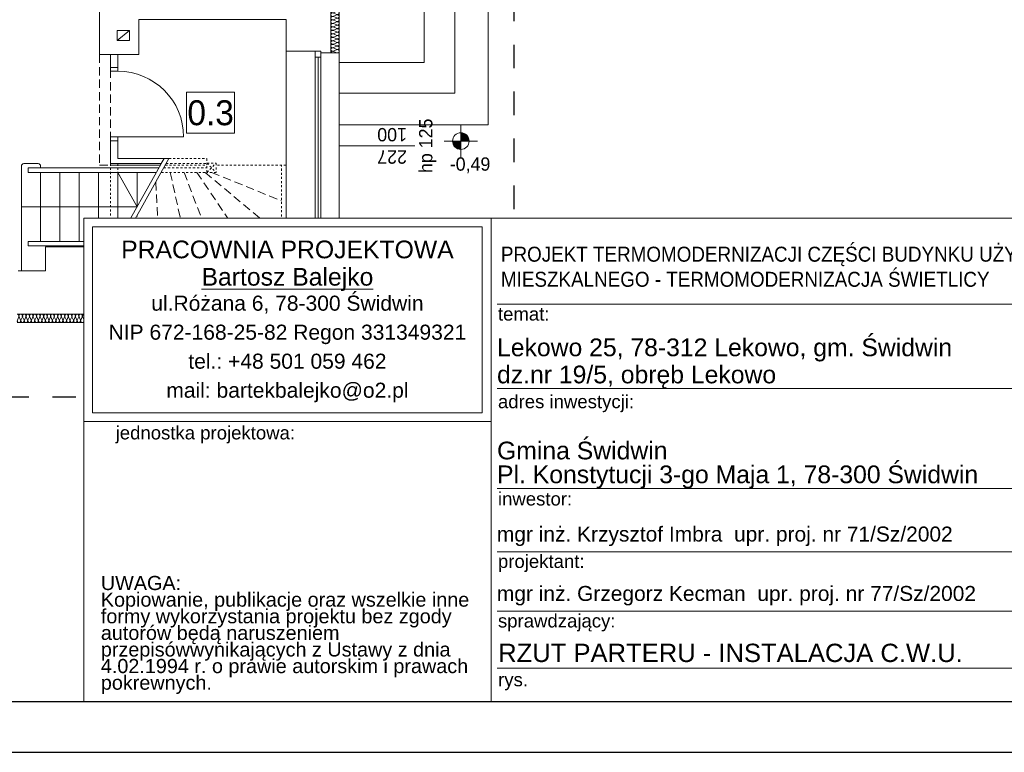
# Model space of a CAD drawing. Extents: x -528673 to -426178, y 23200 to 131944.
# Tile 25 of 87: x -475670 to -463838, y 23200 to 32005. Entities that reach past the tile are written whole.
import ezdxf

# ---------------------------------------------------------------- set-up
doc = ezdxf.new("R2010")
doc.units = 0
doc.header["$MEASUREMENT"] = 0
for name, pattern in [('Dashed', [564.444447, 282.222223, -282.222223]), ('Hidden Line', [50, 25, -25]), ('Krawędzie ukryte', [150, 100, -50])]:
    doc.linetypes.add(name, pattern=pattern)
doc.layers.get('0').update_dxf_attribs({"color": 252})
for name, color, linetype in [('#PODKŁAD', 252, 'Continuous'), ('_TABELA', 7, 'Continuous'), ('Arch opisy', 252, 'Continuous'), ('Inwent Izolacje', 252, 'Continuous'), ('INWENT RZĘDNE', 252, 'Continuous')]:
    doc.layers.add(name, color=color, linetype=linetype)
for name, color, linetype, lineweight in [('Arch opisy_Nr_Pióra__1', 252, 'Continuous', 25), ('Arch opisy_Nr_Pióra__21', 252, 'Continuous', 9), ('ARCH TABELA_Nr_Pióra__1', 252, 'Continuous', 25), ('ARCH TABELA_Nr_Pióra__21', 252, 'Continuous', 9), ('ARCH TABELA_Nr_Pióra__7', 252, 'Continuous', 13), ('instalacja CO_Nr_Pióra__88', 252, 'Continuous', 20), ('INSTALACJA IE_Nr_Pióra__88', 252, 'Continuous', 20), ('INWENT CO_Nr_Pióra__88', 252, 'Continuous', 20), ('INWENT DACH_Nr_Pióra__21', 252, 'Continuous', 9), ('Inwent Izolacje_Nr_Pióra__2', 252, 'Continuous', 13), ('INWENT KONST. DREWNIANA_Nr_Pióra__21', 252, 'Continuous', 9), ('INWENT OPISY_Nr_Pióra__21', 252, 'Continuous', 9), ('INWENT OPISY_Nr_Pióra__41', 252, 'Continuous', 15), ('INWENT OPISY_Nr_Pióra__88', 252, 'Continuous', 20), ('INWENT RZĘDNE_Nr_Pióra__21', 252, 'Continuous', 9), ('INWENT. DRZWI_Nr_Pióra__5', 252, 'Continuous', 13), ('INWENT. OKNA_Nr_Pióra__21', 252, 'Continuous', 9), ('INWENT. OKNA_Nr_Pióra__5', 252, 'Continuous', 13), ('INWENT.ŚCIANY_Nr_Pióra__1', 252, 'Continuous', 25), ('INWENT.ŚCIANY_Nr_Pióra__20', 252, 'Continuous', 60), ('INWENT.ŚCIANY_Nr_Pióra__21', 252, 'Continuous', 9), ('INWENT.ŚCIANY_Nr_Pióra__3', 252, 'Continuous', 13), ('Istniejące schody_Nr_Pióra__21', 252, 'Continuous', 9), ('Istniejące stropy_Nr_Pióra__5', 252, 'Continuous', 13)]:
    doc.layers.add(name, color=color, linetype=linetype, lineweight=lineweight)
doc.styles.add('GENERATED_STYLE_1', font='txt')
doc.styles.add('GENERATED_STYLE_3', font='txt')
doc.styles.add('GENERATED_STYLE_5', font='txt')
doc.styles.add('GENERATED_STYLE_6', font='txt')
doc.styles.add('GENERATED_STYLE_7', font='arial.ttf')
doc.styles.add('GENERATED_STYLE_8', font='arial.ttf')
doc.styles.add('GENERATED_STYLE_9', font='arial.ttf')

# ---------------------------------------------------------------- blocks, each defined once
blk = doc.blocks.new('Izolacja cieplna 14_152', base_point=(-471930, 32860))
at = {"layer": 'Inwent Izolacje_Nr_Pióra__2', "linetype": 'Continuous'}
for p, q in [((-471860, 32858), (-471900, 32840)), ((-471900, 32837), (-471860, 32819)), ((-471860, 32816), (-471900, 32799)), ((-471900, 32795), (-471860, 32778)), ((-471860, 32774), (-471900, 32757)), ((-471900, 32753), (-471860, 32736)), ((-471860, 32732), (-471900, 32715)), ((-471900, 32711), (-471860, 32694)), ((-471860, 32690), (-471900, 32673)), ((-471900, 32670), (-471860, 32652)), ((-471860, 32649), (-471900, 32631)), ((-471900, 32628), (-471860, 32610)), ((-471860, 32607), (-471900, 32589)), ((-471900, 32586), (-471860, 32568)), ((-471860, 32565), (-471900, 32548)), ((-471900, 32544), (-471860, 32527)), ((-471860, 32523), (-471900, 32506)), ((-471900, 32502), (-471860, 32485)), ((-471860, 32481), (-471900, 32464)), ((-471900, 32460), (-471860, 32443)), ((-471860, 32439), (-471900, 32422)), ((-471900, 32419), (-471860, 32401)), ((-471860, 32398), (-471900, 32380)), ((-471900, 32377), (-471860, 32359)), ((-471860, 32356), (-471900, 32338)), ((-471900, 32335), (-471860, 32317)), ((-471860, 32314), (-471900, 32297)), ((-471900, 32293), (-471860, 32276)), ((-471860, 32272), (-471900, 32255)), ((-471900, 32251), (-471860, 32234)), ((-471860, 32230), (-471900, 32213)), ((-471900, 32209), (-471860, 32192)), ((-471860, 32188), (-471900, 32171)), ((-471900, 32168), (-471860, 32150)), ((-471860, 32147), (-471900, 32129)), ((-471900, 32126), (-471860, 32108)), ((-471860, 32105), (-471900, 32087)), ((-471900, 32084), (-471860, 32066)), ((-471860, 32063), (-471900, 32046)), ((-471900, 32042), (-471860, 32025)), ((-471860, 32021), (-471900, 32004)), ((-471900, 32000), (-471860, 31983)), ((-471860, 31979), (-471900, 31962)), ((-471900, 31958), (-471860, 31941)), ((-471860, 31937), (-471900, 31920)), ((-471900, 31917), (-471860, 31899)), ((-471860, 31896), (-471900, 31878)), ((-471900, 31875), (-471860, 31857)), ((-471860, 31854), (-471900, 31836)), ((-471900, 31833), (-471860, 31815)), ((-471860, 31812), (-471900, 31795)), ((-471900, 31791), (-471860, 31774)), ((-471860, 31770), (-471900, 31753)), ((-471900, 31749), (-471860, 31732)), ((-471860, 31728), (-471900, 31711)), ((-471900, 31707), (-471860, 31690)), ((-471860, 31686), (-471900, 31669)), ((-471900, 31666), (-471860, 31648)), ((-471860, 31645), (-471900, 31627)), ((-471900, 31624), (-471860, 31606))]:
    blk.add_line(p, q, dxfattribs=at)
for centre, start_param, end_param in [((-471909, 32818), 1.158004, 5.125183), ((-471909, 32776), 1.158004, 5.125183), ((-471909, 32860), 3.141593, 5.125182), ((-471851, 32839), 4.299595, 8.266775), ((-471851, 32797), 4.299595, 8.266775), ((-471851, 32755), 4.299595, 8.266775), ((-471909, 32734), 1.158004, 5.125183), ((-471909, 32692), 1.158004, 5.125183), ((-471909, 32650), 1.158004, 5.125183), ((-471851, 32713), 4.299595, 8.266775), ((-471851, 32671), 4.299595, 8.266775), ((-471909, 32609), 1.158004, 5.125183), ((-471909, 32567), 1.158004, 5.125183), ((-471909, 32525), 1.158004, 5.125183), ((-471851, 32629), 4.299595, 8.266775), ((-471851, 32588), 4.299595, 8.266775), ((-471851, 32546), 4.299595, 8.266775), ((-471909, 32483), 1.158004, 5.125183), ((-471909, 32441), 1.158004, 5.125183), ((-471909, 32399), 1.158004, 5.125183), ((-471851, 32504), 4.299595, 8.266775), ((-471851, 32462), 4.299595, 8.266775), ((-471851, 32420), 4.299595, 8.266775), ((-471909, 32358), 1.158004, 5.125183), ((-471909, 32316), 1.158004, 5.125183), ((-471851, 32378), 4.299595, 8.266775), ((-471851, 32337), 4.299595, 8.266775), ((-471851, 32295), 4.299595, 8.266775), ((-471909, 32274), 1.158004, 5.125183), ((-471909, 32232), 1.158004, 5.125183), ((-471909, 32190), 1.158004, 5.125183), ((-471851, 32253), 4.299595, 8.266775), ((-471851, 32211), 4.299595, 8.266775), ((-471851, 32169), 4.299595, 8.266775), ((-471909, 32148), 1.158004, 5.125183), ((-471909, 32107), 1.158004, 5.125183), ((-471909, 32065), 1.158004, 5.125183), ((-471851, 32127), 4.299595, 8.266775), ((-471851, 32086), 4.299595, 8.266775), ((-471851, 32044), 4.299595, 8.266775), ((-471909, 32023), 1.158004, 5.125183), ((-471909, 31981), 1.158004, 5.125183), ((-471909, 31939), 1.158004, 5.125183), ((-471851, 32002), 4.299595, 8.266775), ((-471851, 31960), 4.299595, 8.266775), ((-471909, 31897), 1.158004, 5.125183), ((-471909, 31856), 1.158004, 5.125183), ((-471909, 31814), 1.158004, 5.125183), ((-471851, 31918), 4.299595, 8.266775), ((-471851, 31876), 4.299595, 8.266775), ((-471851, 31835), 4.299595, 8.266775), ((-471909, 31772), 1.158004, 5.125183), ((-471909, 31730), 1.158004, 5.125183), ((-471909, 31688), 1.158004, 5.125183), ((-471851, 31793), 4.299595, 8.266775), ((-471851, 31751), 4.299595, 8.266775), ((-471851, 31709), 4.299595, 8.266775), ((-471909, 31646), 1.158004, 5.125183), ((-471909, 31605), 1.158004, 3.141593), ((-471851, 31667), 4.299595, 8.266775), ((-471851, 31625), 4.299595, 8.266775)]:
    blk.add_ellipse(centre, major_axis=(21.3, 0), ratio=0.98349, start_param=start_param, end_param=end_param, dxfattribs=at)
blk = doc.blocks.new('Izolacja cieplna 14_153', base_point=(-471930, 29373))
at = {"layer": 'Inwent Izolacje_Nr_Pióra__2', "linetype": 'Continuous'}
for p, q in [((-471860, 29371), (-471900, 29353)), ((-471900, 29349), (-471860, 29331)), ((-471860, 29327), (-471900, 29309)), ((-471900, 29305), (-471860, 29287)), ((-471860, 29284), (-471900, 29266)), ((-471900, 29262), (-471860, 29244)), ((-471860, 29240), (-471900, 29222)), ((-471900, 29218), (-471860, 29200)), ((-471860, 29197), (-471900, 29179)), ((-471900, 29175), (-471860, 29157)), ((-471860, 29153), (-471900, 29135)), ((-471900, 29131), (-471860, 29113)), ((-471860, 29110), (-471900, 29092)), ((-471900, 29088), (-471860, 29070)), ((-471860, 29066), (-471900, 29048)), ((-471900, 29044), (-471860, 29026))]:
    blk.add_line(p, q, dxfattribs=at)
for centre, start_param, end_param in [((-471909, 29329), 2.7288, 6.695979), ((-471909, 29373), 4.712389, 6.695979), ((-471851, 29351), 5.870392, 9.837571), ((-471909, 29286), 2.7288, 6.695979), ((-471909, 29242), 2.7288, 6.695979), ((-471851, 29307), 5.870392, 9.837571), ((-471851, 29264), 5.870392, 9.837571), ((-471851, 29220), 5.870392, 9.837571), ((-471909, 29199), 2.7288, 6.695979), ((-471909, 29155), 2.7288, 6.695979), ((-471909, 29112), 2.7288, 6.695979), ((-471851, 29177), 5.870392, 9.837571), ((-471851, 29133), 5.870392, 9.837571), ((-471851, 29090), 5.870392, 9.837571), ((-471909, 29068), 2.7288, 6.695979), ((-471909, 29025), 2.7288, 4.712389), ((-471851, 29046), 5.870392, 9.837571)]:
    blk.add_ellipse(centre, major_axis=(0, -21.7), ratio=0.97783, start_param=start_param, end_param=end_param, dxfattribs=at)
blk = doc.blocks.new('Izolacja cieplna 14_154', base_point=(-471930, 28765))
at = {"layer": 'Inwent Izolacje_Nr_Pióra__2', "linetype": 'Continuous'}
for p, q in [((-471860, 28763), (-471900, 28744)), ((-471900, 28740), (-471860, 28722)), ((-471860, 28718), (-471900, 28700)), ((-471900, 28696), (-471860, 28678)), ((-471860, 28674), (-471900, 28655)), ((-471900, 28652), (-471860, 28633)), ((-471860, 28629), (-471900, 28611)), ((-471900, 28607), (-471860, 28589)), ((-471860, 28585), (-471900, 28566)), ((-471900, 28563), (-471860, 28544)), ((-471860, 28540), (-471900, 28522)), ((-471900, 28518), (-471860, 28500)), ((-471860, 28496), (-471900, 28478)), ((-471900, 28474), (-471860, 28455)), ((-471860, 28452), (-471900, 28433)), ((-471900, 28429), (-471860, 28411)), ((-471860, 28407), (-471900, 28389)), ((-471900, 28385), (-471860, 28366))]:
    blk.add_line(p, q, dxfattribs=at)
for centre, start_param, end_param in [((-471909, 28765), 4.712389, 6.695979), ((-471851, 28742), 5.870392, 9.837571), ((-471909, 28720), 2.7288, 6.695979), ((-471909, 28676), 2.7288, 6.695979), ((-471909, 28631), 2.7288, 6.695979), ((-471851, 28698), 5.870392, 9.837571), ((-471851, 28653), 5.870392, 9.837571), ((-471851, 28609), 5.870392, 9.837571), ((-471909, 28587), 2.7288, 6.695979), ((-471909, 28542), 2.7288, 6.695979), ((-471909, 28498), 2.7288, 6.695979), ((-471851, 28565), 5.870392, 9.837571), ((-471851, 28520), 5.870392, 9.837571), ((-471909, 28453), 2.7288, 6.695979), ((-471909, 28409), 2.7288, 6.695979), ((-471851, 28476), 5.870392, 9.837571), ((-471851, 28431), 5.870392, 9.837571), ((-471851, 28387), 5.870392, 9.837571), ((-471909, 28365), 2.7288, 4.712389)]:
    blk.add_ellipse(centre, major_axis=(0, -22.2), ratio=0.957051, start_param=start_param, end_param=end_param, dxfattribs=at)
blk = doc.blocks.new('Izolacja cieplna 14_155', base_point=(-471930, 28465))
at = {"layer": 'Inwent Izolacje_Nr_Pióra__2', "linetype": 'Continuous'}
for p, q in [((-475681, 28435), (-475698, 28394)), ((-475660, 28394), (-475677, 28435)), ((-475638, 28435), (-475656, 28394)), ((-475617, 28394), (-475635, 28435)), ((-475596, 28435), (-475614, 28394)), ((-475575, 28394), (-475593, 28435)), ((-475554, 28435), (-475571, 28394)), ((-475533, 28394), (-475550, 28435)), ((-475511, 28435), (-475529, 28394)), ((-475490, 28394), (-475508, 28435)), ((-475469, 28435), (-475487, 28394)), ((-475448, 28394), (-475465, 28435)), ((-475427, 28435), (-475444, 28394)), ((-475405, 28394), (-475423, 28435)), ((-475384, 28435), (-475402, 28394)), ((-475363, 28394), (-475381, 28435)), ((-475342, 28435), (-475360, 28394)), ((-475321, 28394), (-475338, 28435)), ((-475300, 28435), (-475317, 28394)), ((-475278, 28394), (-475296, 28435)), ((-475257, 28435), (-475275, 28394)), ((-475236, 28394), (-475254, 28435)), ((-475215, 28435), (-475232, 28394)), ((-475194, 28394), (-475211, 28435)), ((-475172, 28435), (-475190, 28394)), ((-475151, 28394), (-475169, 28435)), ((-475130, 28435), (-475148, 28394)), ((-475109, 28394), (-475127, 28435)), ((-475088, 28435), (-475105, 28394)), ((-475067, 28394), (-475084, 28435)), ((-475045, 28435), (-475063, 28394)), ((-475024, 28394), (-475042, 28435)), ((-475003, 28435), (-475021, 28394)), ((-474982, 28394), (-474999, 28435)), ((-474961, 28435), (-474978, 28394)), ((-474939, 28394), (-474957, 28435)), ((-474918, 28435), (-474936, 28394)), ((-474897, 28394), (-474915, 28435)), ((-474876, 28435), (-474894, 28394)), ((-474855, 28394), (-474872, 28435)), ((-474834, 28435), (-474851, 28394)), ((-474812, 28394), (-474830, 28435)), ((-474791, 28435), (-474809, 28394)), ((-474770, 28394), (-474788, 28435)), ((-474749, 28435), (-474766, 28394)), ((-474728, 28394), (-474745, 28435)), ((-474707, 28435), (-474724, 28394)), ((-474685, 28394), (-474703, 28435)), ((-474664, 28435), (-474682, 28394)), ((-474643, 28394), (-474661, 28435)), ((-474622, 28435), (-474639, 28394)), ((-474601, 28394), (-474618, 28435)), ((-474579, 28435), (-474597, 28394)), ((-474558, 28394), (-474576, 28435)), ((-474537, 28435), (-474555, 28394)), ((-474516, 28394), (-474534, 28435)), ((-474495, 28435), (-474512, 28394)), ((-474474, 28394), (-474491, 28435)), ((-474452, 28435), (-474470, 28394)), ((-474431, 28394), (-474449, 28435)), ((-474410, 28435), (-474428, 28394)), ((-474389, 28394), (-474406, 28435)), ((-474368, 28435), (-474385, 28394)), ((-474346, 28394), (-474364, 28435)), ((-474325, 28435), (-474343, 28394)), ((-474304, 28394), (-474322, 28435)), ((-474283, 28435), (-474301, 28394)), ((-474262, 28394), (-474279, 28435)), ((-474241, 28435), (-474258, 28394)), ((-474219, 28394), (-474237, 28435)), ((-474198, 28435), (-474216, 28394)), ((-474177, 28394), (-474195, 28435)), ((-474156, 28435), (-474173, 28394)), ((-474135, 28394), (-474152, 28435)), ((-474113, 28435), (-474131, 28394)), ((-474092, 28394), (-474110, 28435)), ((-474071, 28435), (-474089, 28394)), ((-474050, 28394), (-474068, 28435)), ((-474029, 28435), (-474046, 28394)), ((-474008, 28394), (-474025, 28435)), ((-473986, 28435), (-474004, 28394)), ((-473965, 28394), (-473983, 28435)), ((-473944, 28435), (-473962, 28394)), ((-473923, 28394), (-473940, 28435)), ((-473902, 28435), (-473919, 28394)), ((-473881, 28394), (-473898, 28435)), ((-473859, 28435), (-473877, 28394)), ((-473838, 28394), (-473856, 28435)), ((-473817, 28435), (-473835, 28394)), ((-473796, 28394), (-473813, 28435)), ((-473775, 28435), (-473792, 28394)), ((-473753, 28394), (-473771, 28435)), ((-473732, 28435), (-473750, 28394)), ((-473711, 28394), (-473729, 28435)), ((-473690, 28435), (-473708, 28394)), ((-473669, 28394), (-473686, 28435)), ((-473648, 28435), (-473665, 28394)), ((-473626, 28394), (-473644, 28435)), ((-473605, 28435), (-473623, 28394)), ((-473584, 28394), (-473602, 28435)), ((-473563, 28435), (-473580, 28394)), ((-473542, 28394), (-473559, 28435)), ((-473520, 28435), (-473538, 28394)), ((-473499, 28394), (-473517, 28435)), ((-473478, 28435), (-473496, 28394)), ((-473457, 28394), (-473475, 28435)), ((-473436, 28435), (-473453, 28394)), ((-473415, 28394), (-473432, 28435)), ((-473393, 28435), (-473411, 28394)), ((-473372, 28394), (-473390, 28435)), ((-473351, 28435), (-473369, 28394)), ((-473330, 28394), (-473347, 28435)), ((-473309, 28435), (-473326, 28394)), ((-473287, 28394), (-473305, 28435)), ((-473266, 28435), (-473284, 28394)), ((-473245, 28394), (-473263, 28435)), ((-473224, 28435), (-473242, 28394)), ((-473203, 28394), (-473220, 28435)), ((-473182, 28435), (-473199, 28394)), ((-473160, 28394), (-473178, 28435)), ((-473139, 28435), (-473157, 28394)), ((-473118, 28394), (-473136, 28435)), ((-473097, 28435), (-473114, 28394)), ((-473076, 28394), (-473093, 28435)), ((-473054, 28435), (-473072, 28394)), ((-473033, 28394), (-473051, 28435)), ((-473012, 28435), (-473030, 28394)), ((-472991, 28394), (-473009, 28435)), ((-472970, 28435), (-472987, 28394)), ((-472949, 28394), (-472966, 28435)), ((-472927, 28435), (-472945, 28394)), ((-472906, 28394), (-472924, 28435)), ((-472885, 28435), (-472903, 28394)), ((-472864, 28394), (-472881, 28435)), ((-472843, 28435), (-472860, 28394)), ((-472822, 28394), (-472839, 28435)), ((-472800, 28435), (-472818, 28394)), ((-472779, 28394), (-472797, 28435)), ((-472758, 28435), (-472776, 28394)), ((-472737, 28394), (-472754, 28435)), ((-472716, 28435), (-472733, 28394)), ((-472694, 28394), (-472712, 28435)), ((-472673, 28435), (-472691, 28394)), ((-472652, 28394), (-472670, 28435)), ((-472631, 28435), (-472649, 28394)), ((-472610, 28394), (-472627, 28435)), ((-472589, 28435), (-472606, 28394)), ((-472567, 28394), (-472585, 28435)), ((-472546, 28435), (-472564, 28394)), ((-472525, 28394), (-472543, 28435)), ((-472504, 28435), (-472521, 28394)), ((-472483, 28394), (-472500, 28435)), ((-472461, 28435), (-472479, 28394)), ((-472440, 28394), (-472458, 28435)), ((-472419, 28435), (-472437, 28394)), ((-472398, 28394), (-472416, 28435)), ((-472377, 28435), (-472394, 28394)), ((-472356, 28394), (-472373, 28435)), ((-472334, 28435), (-472352, 28394)), ((-472313, 28394), (-472331, 28435)), ((-472292, 28435), (-472310, 28394)), ((-472271, 28394), (-472288, 28435)), ((-472250, 28435), (-472267, 28394)), ((-472228, 28394), (-472246, 28435)), ((-472207, 28435), (-472225, 28394)), ((-472186, 28394), (-472204, 28435)), ((-472165, 28435), (-472183, 28394)), ((-472144, 28394), (-472161, 28435)), ((-472123, 28435), (-472140, 28394)), ((-472101, 28394), (-472119, 28435)), ((-472080, 28435), (-472098, 28394)), ((-472059, 28394), (-472077, 28435)), ((-472038, 28435), (-472055, 28394)), ((-472017, 28394), (-472034, 28435)), ((-471996, 28435), (-472013, 28394)), ((-471974, 28394), (-471992, 28435)), ((-471953, 28435), (-471971, 28394)), ((-471932, 28394), (-471950, 28435))]:
    blk.add_line(p, q, dxfattribs=at)
for centre, start_param, end_param in [((-475700, 28443), 1.158004, 3.141593), ((-475658, 28443), 1.158004, 5.125183), ((-475615, 28443), 1.158004, 5.125183), ((-475573, 28443), 1.158004, 5.125183), ((-475531, 28443), 1.158004, 5.125183), ((-475488, 28443), 1.158004, 5.125183), ((-475446, 28443), 1.158004, 5.125183), ((-475404, 28443), 1.158004, 5.125183), ((-475361, 28443), 1.158004, 5.125183), ((-475319, 28443), 1.158004, 5.125183), ((-475277, 28443), 1.158004, 5.125183), ((-475234, 28443), 1.158004, 5.125183), ((-475192, 28443), 1.158004, 5.125183), ((-475150, 28443), 1.158004, 5.125183), ((-475107, 28443), 1.158004, 5.125183), ((-475065, 28443), 1.158004, 5.125183), ((-475022, 28443), 1.158004, 5.125183), ((-474980, 28443), 1.158004, 5.125183), ((-474938, 28443), 1.158004, 5.125183), ((-474895, 28443), 1.158004, 5.125183), ((-474853, 28443), 1.158004, 5.125183), ((-474811, 28443), 1.158004, 5.125183), ((-474768, 28443), 1.158004, 5.125183), ((-474726, 28443), 1.158004, 5.125183), ((-474684, 28443), 1.158004, 5.125183), ((-474641, 28443), 1.158004, 5.125183), ((-474599, 28443), 1.158004, 5.125183), ((-474556, 28443), 1.158004, 5.125183), ((-474514, 28443), 1.158004, 5.125183), ((-474472, 28443), 1.158004, 5.125183), ((-474429, 28443), 1.158004, 5.125183), ((-474387, 28443), 1.158004, 5.125183), ((-474345, 28443), 1.158004, 5.125183), ((-474302, 28443), 1.158004, 5.125183), ((-474260, 28443), 1.158004, 5.125183), ((-474218, 28443), 1.158004, 5.125183), ((-474175, 28443), 1.158004, 5.125183), ((-474133, 28443), 1.158004, 5.125183), ((-474091, 28443), 1.158004, 5.125183), ((-474048, 28443), 1.158004, 5.125183), ((-474006, 28443), 1.158004, 5.125183), ((-473963, 28443), 1.158004, 5.125183), ((-473921, 28443), 1.158004, 5.125183), ((-473879, 28443), 1.158004, 5.125183), ((-473836, 28443), 1.158004, 5.125183), ((-473794, 28443), 1.158004, 5.125183), ((-473752, 28443), 1.158004, 5.125183), ((-473709, 28443), 1.158004, 5.125183), ((-473667, 28443), 1.158004, 5.125183), ((-473625, 28443), 1.158004, 5.125183), ((-473582, 28443), 1.158004, 5.125183), ((-473540, 28443), 1.158004, 5.125183), ((-473497, 28443), 1.158004, 5.125183), ((-473455, 28443), 1.158004, 5.125183), ((-473413, 28443), 1.158004, 5.125183), ((-473370, 28443), 1.158004, 5.125183), ((-473328, 28443), 1.158004, 5.125183), ((-473286, 28443), 1.158004, 5.125183), ((-473243, 28443), 1.158004, 5.125183), ((-473201, 28443), 1.158004, 5.125183), ((-473159, 28443), 1.158004, 5.125183), ((-473116, 28443), 1.158004, 5.125183), ((-473074, 28443), 1.158004, 5.125183), ((-473032, 28443), 1.158004, 5.125183), ((-472989, 28443), 1.158004, 5.125183), ((-472947, 28443), 1.158004, 5.125183), ((-472904, 28443), 1.158004, 5.125183), ((-472862, 28443), 1.158004, 5.125183), ((-472820, 28443), 1.158004, 5.125183), ((-472777, 28443), 1.158004, 5.125183), ((-472735, 28443), 1.158004, 5.125183), ((-472693, 28443), 1.158004, 5.125183), ((-472650, 28443), 1.158004, 5.125183), ((-472608, 28443), 1.158004, 5.125183), ((-472566, 28443), 1.158004, 5.125183), ((-472523, 28443), 1.158004, 5.125183), ((-472481, 28443), 1.158004, 5.125183), ((-472438, 28443), 1.158004, 5.125183), ((-472396, 28443), 1.158004, 5.125183), ((-472354, 28443), 1.158004, 5.125183), ((-472311, 28443), 1.158004, 5.125183), ((-472269, 28443), 1.158004, 5.125183), ((-472227, 28443), 1.158004, 5.125183), ((-472184, 28443), 1.158004, 5.125183), ((-472142, 28443), 1.158004, 5.125183), ((-472100, 28443), 1.158004, 5.125183), ((-472057, 28443), 1.158004, 5.125183), ((-472015, 28443), 1.158004, 5.125183), ((-471973, 28443), 1.158004, 5.125183), ((-471930, 28443), 3.141593, 5.125182), ((-475679, 28386), 4.299595, 8.266775), ((-475637, 28386), 4.299595, 8.266775), ((-475594, 28386), 4.299595, 8.266775), ((-475552, 28386), 4.299595, 8.266775), ((-475510, 28386), 4.299595, 8.266775), ((-475467, 28386), 4.299595, 8.266775), ((-475425, 28386), 4.299595, 8.266775), ((-475382, 28386), 4.299595, 8.266775), ((-475340, 28386), 4.299595, 8.266775), ((-475298, 28386), 4.299595, 8.266775), ((-475255, 28386), 4.299595, 8.266775), ((-475213, 28386), 4.299595, 8.266775), ((-475171, 28386), 4.299595, 8.266775), ((-475128, 28386), 4.299595, 8.266775), ((-475086, 28386), 4.299595, 8.266775), ((-475044, 28386), 4.299595, 8.266775), ((-475001, 28386), 4.299595, 8.266775), ((-474959, 28386), 4.299595, 8.266775), ((-474917, 28386), 4.299595, 8.266775), ((-474874, 28386), 4.299595, 8.266775), ((-474832, 28386), 4.299595, 8.266775), ((-474789, 28386), 4.299595, 8.266775), ((-474747, 28386), 4.299595, 8.266775), ((-474705, 28386), 4.299595, 8.266775), ((-474662, 28386), 4.299595, 8.266775), ((-474620, 28386), 4.299595, 8.266775), ((-474578, 28386), 4.299595, 8.266775), ((-474535, 28386), 4.299595, 8.266775), ((-474493, 28386), 4.299595, 8.266775), ((-474451, 28386), 4.299595, 8.266775), ((-474408, 28386), 4.299595, 8.266775), ((-474366, 28386), 4.299595, 8.266775), ((-474323, 28386), 4.299595, 8.266775), ((-474281, 28386), 4.299595, 8.266775), ((-474239, 28386), 4.299595, 8.266775), ((-474196, 28386), 4.299595, 8.266775), ((-474154, 28386), 4.299595, 8.266775), ((-474112, 28386), 4.299595, 8.266775), ((-474069, 28386), 4.299595, 8.266775), ((-474027, 28386), 4.299595, 8.266775), ((-473985, 28386), 4.299595, 8.266775), ((-473942, 28386), 4.299595, 8.266775), ((-473900, 28386), 4.299595, 8.266775), ((-473858, 28386), 4.299595, 8.266775), ((-473815, 28386), 4.299595, 8.266775), ((-473773, 28386), 4.299595, 8.266775), ((-473730, 28386), 4.299595, 8.266775), ((-473688, 28386), 4.299595, 8.266775), ((-473646, 28386), 4.299595, 8.266775), ((-473603, 28386), 4.299595, 8.266775), ((-473561, 28386), 4.299595, 8.266775), ((-473519, 28386), 4.299595, 8.266775), ((-473476, 28386), 4.299595, 8.266775), ((-473434, 28386), 4.299595, 8.266775), ((-473392, 28386), 4.299595, 8.266775), ((-473349, 28386), 4.299595, 8.266775), ((-473307, 28386), 4.299595, 8.266775), ((-473265, 28386), 4.299595, 8.266775), ((-473222, 28386), 4.299595, 8.266775), ((-473180, 28386), 4.299595, 8.266775), ((-473137, 28386), 4.299595, 8.266775), ((-473095, 28386), 4.299595, 8.266775), ((-473053, 28386), 4.299595, 8.266775), ((-473010, 28386), 4.299595, 8.266775), ((-472968, 28386), 4.299595, 8.266775), ((-472926, 28386), 4.299595, 8.266775), ((-472883, 28386), 4.299595, 8.266775), ((-472841, 28386), 4.299595, 8.266775), ((-472799, 28386), 4.299595, 8.266775), ((-472756, 28386), 4.299595, 8.266775), ((-472714, 28386), 4.299595, 8.266775), ((-472671, 28386), 4.299595, 8.266775), ((-472629, 28386), 4.299595, 8.266775), ((-472587, 28386), 4.299595, 8.266775), ((-472544, 28386), 4.299595, 8.266775), ((-472502, 28386), 4.299595, 8.266775), ((-472460, 28386), 4.299595, 8.266775), ((-472417, 28386), 4.299595, 8.266775), ((-472375, 28386), 4.299595, 8.266775), ((-472333, 28386), 4.299595, 8.266775), ((-472290, 28386), 4.299595, 8.266775), ((-472248, 28386), 4.299595, 8.266775), ((-472206, 28386), 4.299595, 8.266775), ((-472163, 28386), 4.299595, 8.266775), ((-472121, 28386), 4.299595, 8.266775), ((-472078, 28386), 4.299595, 8.266775), ((-472036, 28386), 4.299595, 8.266775), ((-471994, 28386), 4.299595, 8.266775), ((-471951, 28386), 4.299595, 8.266775)]:
    blk.add_ellipse(centre, major_axis=(0, -21.3), ratio=0.995861, start_param=start_param, end_param=end_param, dxfattribs=at)
blk = doc.blocks.new('Koty wysokościowe_25', base_point=(-471880, 27898))
at = {"layer": 'INWENT RZĘDNE_Nr_Pióra__21', "linetype": 'Continuous'}
for points in [[(-471880, 27898), (-471780, 27898), (-471788, 27936), (-471809, 27969), (-471842, 27990), (-471880, 27998)], [(-471880, 27898), (-471980, 27898), (-471973, 27860), (-471951, 27827), (-471918, 27806), (-471880, 27798)]]:
    blk.add_hatch(color=256, dxfattribs=at).paths.add_polyline_path(points, flags=0)
for p, q in [((-471880, 27698), (-471880, 28098)), ((-472080, 27898), (-471680, 27898))]:
    blk.add_line(p, q, dxfattribs=at)
blk.add_circle((-471880, 27898), 100, dxfattribs=at)
at = {"layer": 'INWENT RZĘDNE_Nr_Pióra__21', "insert": (-472014, 28098), "char_height": 160, "attachment_point": 7, "style": 'GENERATED_STYLE_1'}
blk.add_mtext('{-0,54}', dxfattribs=at)
blk = doc.blocks.new('Koty wysokościowe_26', base_point=(-470369, 30546))
at = {"layer": 'INWENT RZĘDNE_Nr_Pióra__21', "linetype": 'Continuous'}
for points in [[(-470369, 30546), (-470269, 30546), (-470276, 30584), (-470298, 30616), (-470330, 30638), (-470369, 30646)], [(-470369, 30546), (-470469, 30546), (-470461, 30507), (-470439, 30475), (-470407, 30453), (-470369, 30446)]]:
    blk.add_hatch(color=256, dxfattribs=at).paths.add_polyline_path(points, flags=0)
for p, q in [((-470369, 30346), (-470369, 30746)), ((-470569, 30546), (-470169, 30546))]:
    blk.add_line(p, q, dxfattribs=at)
blk.add_circle((-470369, 30546), 100, dxfattribs=at)
at = {"layer": 'INWENT RZĘDNE_Nr_Pióra__21', "insert": (-470502, 30160), "char_height": 160, "attachment_point": 7, "style": 'GENERATED_STYLE_1'}
blk.add_mtext('{-0,49}', dxfattribs=at)
blk = doc.blocks.new('Linia_97', base_point=(-472470, 29190))
at = {"layer": 'Arch opisy_Nr_Pióra__21', "linetype": 'Continuous'}
for points in [[(-472420, 29190), (-472424, 29209), (-472435, 29225), (-472451, 29236), (-472470, 29240), (-472489, 29236), (-472506, 29225), (-472516, 29209), (-472520, 29190), (-472516, 29171), (-472506, 29154), (-472489, 29144), (-472470, 29140), (-472451, 29144), (-472435, 29154), (-472424, 29171)], [(-471790, 29190), (-471794, 29209), (-471805, 29225), (-471821, 29236), (-471840, 29240), (-471859, 29236), (-471876, 29225), (-471886, 29209), (-471890, 29190), (-471886, 29171), (-471876, 29154), (-471859, 29144), (-471840, 29140), (-471821, 29144), (-471805, 29154), (-471794, 29171)]]:
    blk.add_hatch(color=256, dxfattribs=at).paths.add_polyline_path(points, flags=0)
blk.add_line((-472420, 29190), (-471890, 29190), dxfattribs=at)
for centre in [(-472470, 29190), (-471840, 29190)]:
    blk.add_circle(centre, 50, dxfattribs=at)
blk = doc.blocks.new('Linia_98', base_point=(-471840, 29190))
at = {"layer": 'Arch opisy_Nr_Pióra__21', "linetype": 'Continuous'}
blk.add_line((-471840, 29190), (-471010, 29190), dxfattribs=at)
blk.add_circle((-470710, 29190), 300, dxfattribs=at)
blk = doc.blocks.new('PARTER')
at = {"layer": 'INWENT OPISY_Nr_Pióra__21', "linetype": 'Continuous', "lineweight": 15}
blk.add_hatch(color=252, dxfattribs=at).paths.add_polyline_path([(-472789, 26385), (-473225, 26140), (-473225, 26640)], flags=0)
at = {"layer": 'instalacja CO_Nr_Pióra__88', "color": 252, "linetype": 'Continuous', "lineweight": 15}
for p, q in [((-471088, 27972), (-471965, 28798)), ((-469478, 27972), (-471088, 27972))]:
    blk.add_line(p, q, dxfattribs=at)
at = {"layer": 'INSTALACJA IE_Nr_Pióra__88', "color": 252, "linetype": 'Continuous', "lineweight": 15}
for p, q in [((-472100, 28765), (-472100, 29025)), ((-471930, 29025), (-472100, 28765)), ((-472100, 29025), (-471930, 28765)), ((-471930, 29025), (-471930, 28765))]:
    blk.add_line(p, q, dxfattribs=at)
at = {"layer": 'INWENT DACH_Nr_Pióra__21', "color": 252, "linetype": 'Continuous', "lineweight": 15}
for p, q in [((-472420, 28280), (-472480, 28280)), ((-472395, 28305), (-472395, 28365)), ((-472370, 28280), (-472310, 28280)), ((-472395, 28255), (-472395, 28195))]:
    blk.add_line(p, q, dxfattribs=at)
blk.add_circle((-472395, 28280), 55, dxfattribs=at)
at = {"layer": 'INWENT KONST. DREWNIANA_Nr_Pióra__21', "color": 252, "linetype": 'Continuous', "lineweight": 15}
for p, q in [((-474500, 31755), (-474500, 31875)), ((-474350, 31875), (-474500, 31875)), ((-474500, 31755), (-474350, 31875)), ((-474350, 31755), (-474350, 31875)), ((-474350, 31755), (-474500, 31755))]:
    blk.add_line(p, q, dxfattribs=at)
at = {"layer": 'INWENT OPISY_Nr_Pióra__41', "color": 252, "linetype": 'Dashed', "lineweight": 15}
blk.add_line((-473325, 27485), (-473325, 26385), dxfattribs=at)
at = {"layer": 'INWENT OPISY_Nr_Pióra__41', "color": 252, "linetype": 'Continuous', "lineweight": 15}
for p, q in [((-473225, 26140), (-473225, 26640)), ((-472789, 26385), (-473225, 26640)), ((-473225, 26140), (-472789, 26385))]:
    blk.add_line(p, q, dxfattribs=at)
at = {"layer": 'INWENT. DRZWI_Nr_Pióra__5', "color": 252, "linetype": 'Continuous', "lineweight": 15}
for p, q in [((-474580, 31385), (-474580, 31430)), ((-474490, 31385), (-474580, 31385)), ((-474490, 31430), (-474490, 31385)), ((-474490, 30595), (-474580, 30595)), ((-474580, 30595), (-474580, 30550)), ((-474490, 30550), (-474490, 30595)), ((-474490, 30595), (-473700, 30595))]:
    blk.add_line(p, q, dxfattribs=at)
blk.add_arc((-474490, 30595), 790, 0, 90, dxfattribs=at)
at = {"layer": 'INWENT. OKNA_Nr_Pióra__5', "color": 252, "linetype": 'Continuous', "lineweight": 15}
for p, q in [((-472120, 29355), (-472120, 31625)), ((-472120, 31625), (-472050, 31625)), ((-472050, 29355), (-472050, 31625)), ((-472120, 31555), (-472050, 31555)), ((-472085, 29425), (-472085, 31555)), ((-471830, 30489), (-470920, 30489)), ((-472120, 29425), (-472050, 29425)), ((-472120, 29355), (-472050, 29355))]:
    blk.add_line(p, q, dxfattribs=at)
at = {"layer": 'INWENT.ŚCIANY_Nr_Pióra__1', "color": 252, "linetype": 'Continuous', "lineweight": 15}
for p, q in [((-471930, 31605), (-471930, 32860)), ((-474710, 32465), (-474710, 31585)), ((-474240, 31585), (-474240, 32005)), ((-474240, 32005), (-472470, 32005)), ((-472470, 31625), (-472050, 31625)), ((-472050, 31625), (-472050, 31605)), ((-472050, 31605), (-471930, 31605)), ((-474710, 31585), (-474240, 31585)), ((-472470, 29355), (-472050, 29355)), ((-472050, 29355), (-472050, 29373)), ((-472050, 29373), (-471930, 29373)), ((-471930, 29373), (-471930, 29025)), ((-475360, 29275), (-475360, 28985)), ((-472100, 28765), (-472100, 29025)), ((-472100, 29025), (-471930, 29025)), ((-475690, 28985), (-475360, 28985)), ((-471930, 28765), (-472100, 28765)), ((-471930, 28765), (-471930, 28465)), ((-475700, 28465), (-471930, 28465))]:
    blk.add_line(p, q, dxfattribs=at)
at = {"layer": 'INWENT.ŚCIANY_Nr_Pióra__20', "color": 252, "linetype": 'Dashed', "lineweight": 30}
for p, q in [((-469729, 27471), (-469729, 39215)), ((-493904, 27471), (-469729, 27471))]:
    blk.add_line(p, q, dxfattribs=at)
at = {"layer": 'INWENT.ŚCIANY_Nr_Pióra__20', "color": 252, "linetype": 'Continuous', "lineweight": 15}
for p, q in [((-472470, 32005), (-472470, 31625)), ((-472470, 29355), (-472470, 31625)), ((-472470, 29355), (-472470, 28985)), ((-475360, 29275), (-474290, 29275)), ((-474290, 29275), (-474290, 28985)), ((-474290, 28985), (-472470, 28985))]:
    blk.add_line(p, q, dxfattribs=at)
at = {"layer": 'INWENT.ŚCIANY_Nr_Pióra__21', "color": 252, "linetype": 'Continuous', "lineweight": 15}
for p, q in [((-471830, 29373), (-471830, 31605)), ((-474580, 31585), (-474580, 31430)), ((-474490, 31585), (-474490, 31430)), ((-474580, 31430), (-474490, 31430)), ((-474580, 30550), (-474490, 30550)), ((-474580, 30550), (-474580, 30255)), ((-474490, 30550), (-474490, 30335)), ((-474490, 30335), (-473876, 30335)), ((-473936, 30335), (-473981, 30255)), ((-474580, 30275), (-473970, 30275)), ((-474580, 30255), (-473981, 30255)), ((-471930, 29025), (-471830, 29025)), ((-471930, 28765), (-471830, 28765))]:
    blk.add_line(p, q, dxfattribs=at)
at = {"layer": 'INWENT.ŚCIANY_Nr_Pióra__21', "color": 252, "linetype": 'Hidden Line', "lineweight": 15}
for p, q in [((-473876, 30335), (-473420, 30335)), ((-473420, 30335), (-473420, 30255)), ((-474580, 30275), (-474580, 29285)), ((-474490, 30275), (-474490, 29285)), ((-473921, 30255), (-473420, 30255)), ((-473910, 30275), (-473420, 30275))]:
    blk.add_line(p, q, dxfattribs=at)
at = {"layer": 'INWENT.ŚCIANY_Nr_Pióra__3', "color": 252, "linetype": 'Continuous', "lineweight": 15}
for p, q in [((-471830, 31605), (-471830, 32860)), ((-471930, 31605), (-471830, 31605)), ((-471930, 29373), (-471830, 29373)), ((-471830, 29373), (-471830, 28365)), ((-475700, 28365), (-471830, 28365))]:
    blk.add_line(p, q, dxfattribs=at)
at = {"layer": 'Istniejące schody_Nr_Pióra__21', "color": 252, "linetype": 'Continuous', "lineweight": 15}
for p, q in [((-470040, 36280), (-470040, 30740)), ((-470440, 35890), (-470440, 31120)), ((-470810, 35530), (-470810, 31490)), ((-471830, 31490), (-470810, 31490)), ((-471830, 31120), (-470440, 31120)), ((-471830, 30740), (-470040, 30740)), ((-474523, 29285), (-473936, 30335)), ((-474463, 29285), (-473876, 30335)), ((-475650, 28985), (-475650, 30245)), ((-475620, 30275), (-475449, 30275)), ((-475570, 30225), (-473998, 30225)), ((-475570, 30170), (-475570, 30225)), ((-475419, 30225), (-475419, 30245)), ((-475570, 30170), (-474029, 30170)), ((-475419, 29340), (-475419, 30170)), ((-475187, 29340), (-475187, 30170)), ((-474955, 29340), (-474955, 30170)), ((-474724, 29340), (-474724, 30170)), ((-474492, 29340), (-474492, 30170)), ((-474260, 29755), (-474492, 30170)), ((-474260, 29755), (-474260, 30170)), ((-474260, 29755), (-475650, 29755)), ((-475570, 29340), (-474492, 29340)), ((-475570, 29285), (-475570, 29340)), ((-475570, 29285), (-474463, 29285))]:
    blk.add_line(p, q, dxfattribs=at)
at = {"layer": 'Istniejące schody_Nr_Pióra__21', "color": 252, "linetype": 'Hidden Line', "lineweight": 15}
for p, q in [((-473938, 30225), (-473420, 30225)), ((-473420, 30170), (-473420, 30280)), ((-473420, 30280), (-473310, 30280)), ((-473420, 30170), (-473310, 30280)), ((-473420, 30280), (-473310, 30170)), ((-473310, 30280), (-473310, 30170)), ((-472470, 30255), (-473310, 30255)), ((-472525, 29340), (-472525, 30255)), ((-472470, 29285), (-472470, 30255)), ((-473969, 30170), (-473420, 30170)), ((-473310, 30170), (-473420, 30170)), ((-474463, 29285), (-472470, 29285)), ((-474432, 29340), (-472525, 29340))]:
    blk.add_line(p, q, dxfattribs=at)
at = {"layer": 'Istniejące schody_Nr_Pióra__21', "color": 252, "linetype": 'Krawędzie ukryte', "lineweight": 15}
for p, q in [((-473860, 30170), (-473680, 29340)), ((-473694, 30170), (-473380, 29340)), ((-473540, 30170), (-472983, 29340)), ((-473440, 30170), (-472525, 29400)), ((-473365, 30170), (-472525, 29827)), ((-474034, 30052), (-473998, 29340)), ((-474260, 29340), (-474260, 29647))]:
    blk.add_line(p, q, dxfattribs=at)
at = {"layer": 'Istniejące schody_Nr_Pióra__21', "color": 252, "linetype": 'Continuous', "lineweight": 15}
for centre, start, end in [((-475620, 30245), 90, 180), ((-475449, 30245), 0, 90)]:
    blk.add_arc(centre, 30, start, end, dxfattribs=at)
at = {"layer": 'Istniejące stropy_Nr_Pióra__5', "color": 252, "linetype": 'Krawędzie ukryte', "lineweight": 15}
for p, q in [((-474710, 31585), (-474710, 30255)), ((-474580, 30255), (-474580, 31585)), ((-474710, 30255), (-474580, 30255))]:
    blk.add_line(p, q, dxfattribs=at)
at = {"layer": 'Arch opisy', "color": 252, "linetype": 'Continuous', "lineweight": 15}
for name, p in [('Linia_98', (-471840, 29190)), ('Linia_97', (-472470, 29190))]:
    blk.add_blockref(name, p, dxfattribs=at)
at = {"layer": 'Inwent Izolacje', "color": 252, "linetype": 'Continuous', "lineweight": 15}
for name, p in [('Izolacja cieplna 14_152', (-471930, 32860)), ('Izolacja cieplna 14_153', (-471930, 29373)), ('Izolacja cieplna 14_154', (-471930, 28765)), ('Izolacja cieplna 14_155', (-471930, 28465))]:
    blk.add_blockref(name, p, dxfattribs=at)
at = {"layer": 'INWENT RZĘDNE', "color": 252, "lineweight": 15}
for name, p in [('Koty wysokościowe_26', (-470369, 30546)), ('Koty wysokościowe_25', (-471880, 27898))]:
    blk.add_blockref(name, p, dxfattribs=at)
at = {"layer": 'Arch opisy_Nr_Pióra__1', "color": 252, "linetype": 'Continuous', "lineweight": 15, "insert": (-470832, 29190), "char_height": 230, "attachment_point": 2, "rotation": 90, "style": 'GENERATED_STYLE_5'}
blk.add_mtext('{Si}', dxfattribs=at)
at = {"layer": 'INWENT CO_Nr_Pióra__88', "color": 252, "linetype": 'Continuous', "lineweight": 15, "insert": (-469478, 28175), "char_height": 150, "attachment_point": 3, "style": 'GENERATED_STYLE_6'}
blk.add_mtext('{licznik świetlicy}', dxfattribs=at)
at = {"layer": 'INWENT OPISY_Nr_Pióra__21', "color": 252, "linetype": 'Continuous', "lineweight": 15, "insert": (-472818, 25840), "char_height": 380, "attachment_point": 2, "rotation": 270, "style": 'GENERATED_STYLE_5'}
blk.add_mtext('{A}', dxfattribs=at)
at = {"layer": 'INWENT OPISY_Nr_Pióra__88', "color": 252, "linetype": 'Continuous', "lineweight": 15, "insert": (-471792, 28895), "char_height": 200, "attachment_point": 2, "rotation": 90, "style": 'GENERATED_STYLE_5'}
blk.add_mtext('{IE}', dxfattribs=at)
at = {"layer": 'INWENT. OKNA_Nr_Pióra__21', "color": 252, "linetype": 'Continuous', "lineweight": 15, "insert": (-470871, 30489), "char_height": 160, "attachment_point": 2, "rotation": 90, "style": 'GENERATED_STYLE_5'}
blk.add_mtext('{hp 125}', dxfattribs=at)
at = {"layer": 'INWENT. OKNA_Nr_Pióra__21', "color": 252, "linetype": 'Continuous', "lineweight": 15, "insert": (-471195, 30274), "char_height": 160, "width": 709.23, "attachment_point": 2, "rotation": 180, "line_spacing_factor": 1.007581, "style": 'GENERATED_STYLE_5'}
blk.add_mtext('{227\\P100}', dxfattribs=at)
at = {"color": 252, "linetype": 'Continuous', "lineweight": 15, "ltscale": 1897529.263251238}
blk.add_wipeout([(-473664, 31134), (-473088, 31134), (-473088, 30640), (-473664, 30640)], dxfattribs=at).dxf.layer = 'INWENT OPISY_Nr_Pióra__21'
at = {"layer": 'INWENT OPISY_Nr_Pióra__21', "color": 252, "linetype": 'Continuous', "lineweight": 15, "flags": 128}
blk.add_lwpolyline([(-473664, 31134), (-473088, 31134), (-473088, 30640), (-473664, 30640)], close=True, dxfattribs=at)
at = {"layer": 'INWENT OPISY_Nr_Pióra__21', "color": 252, "linetype": 'Continuous', "lineweight": 15, "insert": (-473376, 30732), "char_height": 300, "attachment_point": 8, "style": 'GENERATED_STYLE_3'}
blk.add_mtext('{0.3 }', dxfattribs=at)

msp = doc.modelspace()

# ---------------------------------------------------------------- block references
at = {"layer": '#PODKŁAD'}
msp.add_blockref('PARTER', (0, 0), dxfattribs=at)

# ---------------------------------------------------------------- next in the draw order: wipeouts: each hides what was drawn before it
at = {"color": 3, "lineweight": 50}
msp.add_wipeout([(-474900, 29621), (-457400, 29621), (-457400, 23810), (-474900, 23810)], dxfattribs=at)

# ---------------------------------------------------------------- next in the draw order: linework, layer by layer
at = {"layer": '_TABELA', "color": 7}
msp.add_lwpolyline([(-498800, 52900), (-456800, 52900), (-498800, 52900), (-498800, 23200), (-456800, 23200), (-456800, 52900)], dxfattribs=at)
msp.add_lwpolyline([(-457400, 52290), (-496300, 52290), (-496300, 23810), (-457400, 23810)], close=True, dxfattribs=at)
at = {"layer": 'ARCH TABELA_Nr_Pióra__21', "color": 0, "linetype": 'Continuous'}
for p, q in [((-474900, 23810), (-474900, 29621)), ((-474900, 29621), (-470006, 29621)), ((-474900, 27174), (-474900, 29621)), ((-474900, 29621), (-457400, 29621)), ((-470006, 29621), (-470006, 23810)), ((-470006, 27174), (-470006, 29621)), ((-474794, 27281), (-474794, 29515)), ((-474794, 29515), (-470113, 29515)), ((-470113, 27281), (-470113, 29515)), ((-470006, 23810), (-470006, 29221)), ((-469934, 28585), (-462234, 28585)), ((-469934, 27571), (-462234, 27571)), ((-474794, 27281), (-470113, 27281)), ((-474900, 27174), (-470006, 27174)), ((-469934, 26371), (-462234, 26371)), ((-469934, 25611), (-462234, 25611)), ((-469934, 24897), (-462234, 24897)), ((-469934, 24210), (-462234, 24210)), ((-474900, 23810), (-470006, 23810)), ((-457400, 23810), (-470006, 23810))]:
    msp.add_line(p, q, dxfattribs=at)

# ---------------------------------------------------------------- next in the draw order: texts
at = {"layer": 'ARCH TABELA_Nr_Pióra__1', "color": 0, "linetype": 'Continuous', "insert": (-469887, 28792), "char_height": 180, "width": 7819.1, "attachment_point": 7, "line_spacing_factor": 1.005757, "style": 'GENERATED_STYLE_5'}
msp.add_mtext('\\pt22543.3;\\fArial|b0|i0|c238;\\W0.9;PROJEKT TERMOMODERNIZACJI CZĘŚCI BUDYNKU UŻYTKOWO - MIESZKALNEGO - TERMOMODERNIZACJA ŚWIETLICY', dxfattribs=at)
at = {"layer": 'ARCH TABELA_Nr_Pióra__1', "color": 0, "linetype": 'Continuous', "insert": (-469920, 24505), "char_height": 220, "width": 9511.75, "attachment_point": 1, "style": 'GENERATED_STYLE_9'}
msp.add_mtext('RZUT PARTERU - INSTALACJA C.W.U.', dxfattribs=at)
at = {"layer": 'ARCH TABELA_Nr_Pióra__21', "color": 0, "linetype": 'Continuous', "insert": (-469934, 26370), "char_height": 212.77, "attachment_point": 7, "line_spacing_factor": 0.807442, "style": 'GENERATED_STYLE_7'}
msp.add_mtext('{Gmina Świdwin\\PPl. Konstytucji 3-go Maja 1, 78-300 Świdwin}', dxfattribs=at)
at = {"layer": 'ARCH TABELA_Nr_Pióra__7', "color": 0, "linetype": 'Continuous', "char_height": 212.77}
for s, insert, attachment_point, line_spacing_factor, style in [('{PRACOWNIA PROJEKTOWA\\P\\LBartosz Balejko}', (-472453, 29350), 2, 0.926719, 'GENERATED_STYLE_8'), ('{Lekowo 25, 78-312 Lekowo, gm. Świdwin\\Pdz.nr 19/5, obręb Lekowo}', (-469934, 27570), 7, 0.918867, 'GENERATED_STYLE_7')]:
    msp.add_mtext(s, dxfattribs=dict(at, insert=insert, attachment_point=attachment_point, line_spacing_factor=line_spacing_factor, style=style))
at = {"layer": 'ARCH TABELA_Nr_Pióra__7', "color": 0, "linetype": 'Continuous', "style": 'GENERATED_STYLE_7'}
for s, insert, char_height, width, attachment_point, line_spacing_factor in [('{ul.Różana 6, 78-300 Świdwin\\PNIP 672-168-25-82 Regon 331349321\\Ptel.: +48 501 059 462\\Pmail: bartekbalejko@o2.pl}', (-472453, 28688), 180.85, 4680.85, 2, 1.156383), ('{UWAGA:\\PKopiowanie, publikacje oraz wszelkie inne formy wykorzystania projektu bez zgody autorów będą naruszeniem przepisówwynikających z Ustawy z dnia 4.02.1994 r. o prawie autorskim i prawach pokrewnych.}', (-474695, 25320), 170.213, 4483.41, 1, 0.703415)]:
    msp.add_mtext(s, dxfattribs=dict(at, insert=insert, char_height=char_height, width=width, attachment_point=attachment_point, line_spacing_factor=line_spacing_factor))
at = {"layer": 'ARCH TABELA_Nr_Pióra__7', "color": 0, "linetype": 'Continuous', "attachment_point": 1, "style": 'GENERATED_STYLE_7'}
for s, insert, char_height in [('{temat:}', (-469923, 28548), 159.6), ('{adres inwestycji:}', (-469923, 27495), 159.58), ('{jednostka projektowa:}', (-474517, 27120), 159.58), ('{inwestor:}', (-469923, 26326), 159.58), ('{projektant:}', (-469923, 25575), 159.58), ('sprawdzający:', (-469923, 24860), 159.58), ('{rys.}', (-469921, 24153), 159.6)]:
    msp.add_mtext(s, dxfattribs=dict(at, insert=insert, char_height=char_height))
at = {"layer": 'ARCH TABELA_Nr_Pióra__7', "color": 0, "linetype": 'Continuous', "char_height": 180, "width": 6421.97, "attachment_point": 1, "style": 'GENERATED_STYLE_7'}
for s, insert in [('mgr inż. Krzysztof Imbra  \\fArial|b0|i0|c238;upr. proj. nr 71/Sz/2002', (-469936, 25913)), ('mgr inż. Grzegorz Kecman  \\fArial|b0|i0|c238;upr. proj. nr 77/Sz/2002', (-469936, 25199))]:
    msp.add_mtext(s, dxfattribs=dict(at, insert=insert))

doc.saveas('drawing.dxf')
